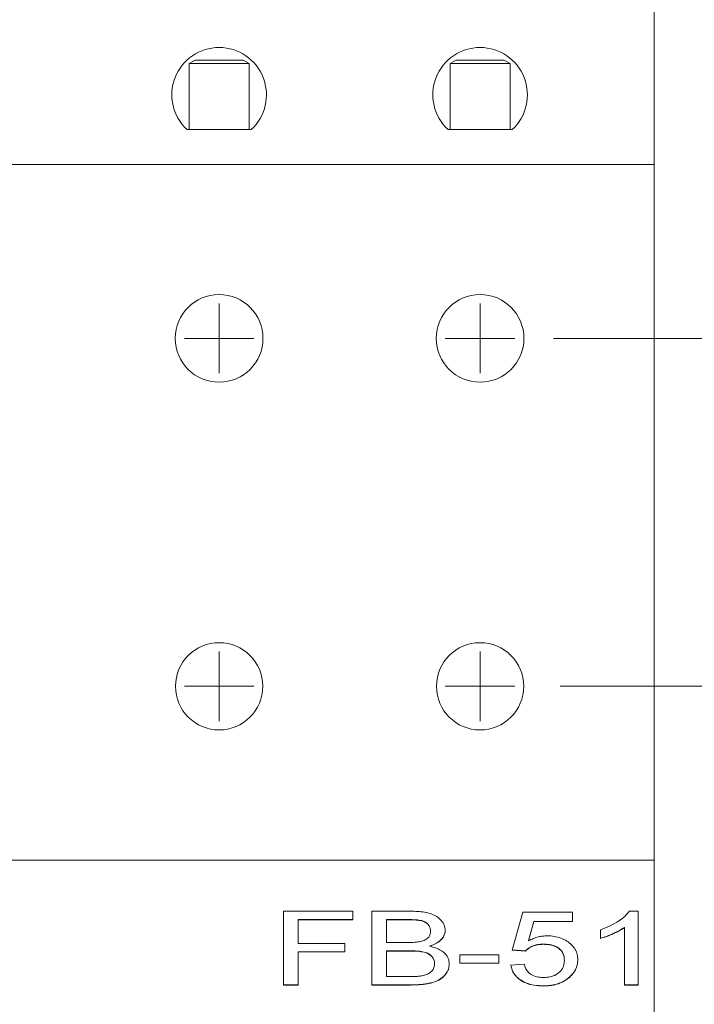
# Model space of a CAD drawing. Header units: inches. Extents: x 0.1 to 14.6, y 0 to 11.3.
# Tile 9 of 16: x 2.2 to 3.2, y 8.2 to 9.7. Entities that reach past the tile are written whole.
import ezdxf

# ---------------------------------------------------------------- set-up
doc = ezdxf.new("R2010")
doc.units = ezdxf.units.IN
doc.header["$LTSCALE"] = 1.333333
doc.header["$MEASUREMENT"] = 0
doc.styles.add('SLDTEXTSTYLE0', font='TXT', dxfattribs={"width": 0.75})
doc.dimstyles.new('SLDDIMSTYLE1', dxfattribs={"dimtxt": 0.111111, "dimasz": 0.166667, "dimexe": 0, "dimexo": 0.0625, "dimgap": 0.027778, "dimtad": 0, "dimtih": 1, "dimtoh": 1, "dimrnd": 1e-09, "dimzin": 4, "dimdsep": 46, "dimtxsty": 'SLDTEXTSTYLE0', "dimsah": 1, "dimcen": 0.09, "dimadec": 0, "dimazin": 1, "dimtfac": 1, "dimtofl": 0, "dimtmove": 0, "dimatfit": 3, "dimfxl": 1, "dimfrac": 2, "dimtolj": 1, "dimtzin": 12, "dimarcsym": 0})
doc.dimstyles.new('SLDDIMSTYLE2', dxfattribs={"dimtxt": 0.111111, "dimasz": 0.166667, "dimexe": 0, "dimexo": 0.0625, "dimgap": 0.027778, "dimtad": 0, "dimtih": 1, "dimtoh": 1, "dimrnd": 1e-09, "dimzin": 0, "dimdsep": 46, "dimtxsty": 'SLDTEXTSTYLE0', "dimsah": 1, "dimcen": 0.09, "dimadec": 0, "dimazin": 0, "dimtfac": 1, "dimtmove": 0, "dimatfit": 0, "dimfxl": 1, "dimfrac": 2, "dimtolj": 1, "dimtzin": 12, "dimarcsym": 0})
doc.dimstyles.new('SLDDIMSTYLE3', dxfattribs={"dimtxt": 0.111111, "dimasz": 0.166667, "dimexe": 0, "dimexo": 0.0625, "dimgap": 0.027778, "dimtad": 0, "dimtih": 1, "dimtoh": 1, "dimrnd": 1e-09, "dimzin": 12, "dimdsep": 46, "dimtxsty": 'SLDTEXTSTYLE0', "dimsah": 1, "dimcen": 0.09, "dimadec": 0, "dimazin": 3, "dimtfac": 1, "dimtofl": 0, "dimtmove": 0, "dimatfit": 3, "dimfxl": 1, "dimfrac": 2, "dimtolj": 1, "dimtzin": 12, "dimarcsym": 0})
doc.dimstyles.new('SLDDIMSTYLE6', dxfattribs={"dimtxt": 0.111111, "dimasz": 0.166667, "dimexe": 0, "dimexo": 0.0625, "dimgap": 0.027778, "dimtad": 0, "dimtih": 1, "dimtoh": 1, "dimrnd": 1e-09, "dimdsep": 46, "dimtxsty": 'SLDTEXTSTYLE0', "dimsah": 1, "dimcen": 0, "dimadec": 0, "dimazin": 2, "dimtfac": 1, "dimtofl": 0, "dimtmove": 0, "dimatfit": 3, "dimfxl": 1, "dimfrac": 2, "dimtolj": 1, "dimtzin": 12, "dimarcsym": 0})

# ---------------------------------------------------------------- blocks, each defined once
blk = doc.blocks.new('_D_2')
at = {"color": 7, "linetype": 'Continuous', "lineweight": 18}
for p, q in [((3.6328, 9.2042), (3.6328, 9.5375)), ((2.9632, 9.2042), (3.7261, 9.2042)), ((3.3503, 8.9542), (3.3165, 8.9542)), ((3.3165, 8.9542), (3.3165, 8.7776)), ((3.9153, 8.9542), (3.9491, 8.9542)), ((3.9491, 8.9542), (3.9491, 8.7776)), ((3.3165, 8.7776), (3.3503, 8.7776)), ((3.9491, 8.7776), (3.9153, 8.7776)), ((2.9728, 8.7042), (3.7261, 8.7042)), ((3.6328, 8.7042), (3.6328, 8.3709))]:
    blk.add_line(p, q, dxfattribs=at)
for points in [[(3.6328, 9.2042), (3.6595, 9.3709), (3.6061, 9.3709)], [(3.6328, 8.7042), (3.6061, 8.5375), (3.6595, 8.5375)]]:
    blk.add_solid(points, dxfattribs=at)
at = {"color": 7, "linetype": 'Continuous', "lineweight": 18, "char_height": 0.11111, "attachment_point": 1, "style": 'SLDTEXTSTYLE0'}
for s, insert in [('0.50in', (3.4292, 9.1199)), ('12.7mm', (3.3503, 8.9209))]:
    blk.add_mtext(s, dxfattribs=dict(at, insert=insert))
blk = doc.blocks.new('_D_3')
at = {"color": 7, "linetype": 'Continuous', "lineweight": 18}
for p, q in [((2.6995, 9.9492), (4.671, 9.9492)), ((4.5777, 9.9492), (4.5777, 9.1533)), ((4.2952, 8.9542), (4.2614, 8.9542)), ((4.2614, 8.9542), (4.2614, 8.7776)), ((4.8602, 8.9542), (4.894, 8.9542)), ((4.894, 8.9542), (4.894, 8.7776)), ((4.2614, 8.7776), (4.2952, 8.7776)), ((4.894, 8.7776), (4.8602, 8.7776)), ((4.5777, 7.9592), (4.5777, 8.7551)), ((2.6995, 7.9592), (4.671, 7.9592))]:
    blk.add_line(p, q, dxfattribs=at)
for points in [[(4.5777, 9.9492), (4.551, 9.7825), (4.6043, 9.7825)], [(4.5777, 7.9592), (4.6043, 8.1259), (4.551, 8.1259)]]:
    blk.add_solid(points, dxfattribs=at)
at = {"color": 7, "linetype": 'Continuous', "lineweight": 18, "char_height": 0.11111, "attachment_point": 1, "style": 'SLDTEXTSTYLE0'}
for s, insert in [('1.99in', (4.3741, 9.1199)), ('50.5mm', (4.2952, 8.9209))]:
    blk.add_mtext(s, dxfattribs=dict(at, insert=insert))
blk = doc.blocks.new('_D_4')
at = {"color": 7, "linetype": 'Continuous', "lineweight": 18}
for p, q in [((2.987, 10.2042), (5.6159, 10.2042)), ((5.5226, 10.2042), (5.5226, 9.1533)), ((5.24, 8.9542), (5.2062, 8.9542)), ((5.2062, 8.9542), (5.2062, 8.7776)), ((5.8051, 8.9542), (5.8389, 8.9542)), ((5.8389, 8.9542), (5.8389, 8.7776)), ((5.2062, 8.7776), (5.24, 8.7776)), ((5.8389, 8.7776), (5.8051, 8.7776)), ((5.5226, 7.7042), (5.5226, 8.7551)), ((2.987, 7.7042), (5.6159, 7.7042))]:
    blk.add_line(p, q, dxfattribs=at)
for points in [[(5.5226, 10.2042), (5.4959, 10.0375), (5.5492, 10.0375)], [(5.5226, 7.7042), (5.5492, 7.8709), (5.4959, 7.8709)]]:
    blk.add_solid(points, dxfattribs=at)
at = {"color": 7, "linetype": 'Continuous', "lineweight": 18, "char_height": 0.11111, "attachment_point": 1, "style": 'SLDTEXTSTYLE0'}
for s, insert in [('2.50in', (5.319, 9.1199)), ('63.5mm', (5.24, 8.9209))]:
    blk.add_mtext(s, dxfattribs=dict(at, insert=insert))
blk = doc.blocks.new('_D_7')
at = {"color": 7, "linetype": 'Continuous', "lineweight": 18}
for p, q in [((1.3265, 8.6498), (0.4056, 7.0549)), ((0.4056, 7.0549), (0.6056, 7.0549)), ((0.7149, 7.0301), (0.6811, 7.0301)), ((0.6811, 7.0301), (0.6811, 6.8536)), ((1.1978, 7.0301), (1.2316, 7.0301)), ((1.2316, 7.0301), (1.2316, 6.8536)), ((0.6811, 6.8536), (0.7149, 6.8536)), ((1.2316, 6.8536), (1.1978, 6.8536))]:
    blk.add_line(p, q, dxfattribs=at)
blk.add_solid([(1.3265, 8.6498), (1.2201, 8.5188), (1.2662, 8.4922)], dxfattribs=at)
at = {"color": 7, "linetype": 'Continuous', "lineweight": 18, "attachment_point": 1, "style": 'SLDTEXTSTYLE0'}
for s, insert, char_height in [('0.13in', (0.815, 7.1959), 0.11111), ('%%c', (0.6473, 7.1959), 0.11111), ('3.2mm', (0.7149, 6.9968), 0.11111), ('SLIP FIT HOLES FOR', (0.6473, 6.7978), 0.111111), ('FIBERBENCH ACCESSORIES', (0.6473, 6.6212), 0.111111), ('10 PLACES', (0.6473, 6.4447), 0.11111)]:
    blk.add_mtext(s, dxfattribs=dict(at, insert=insert, char_height=char_height))
blk = doc.blocks.new('SW_CENTERMARKSYMBOL_0')
at = {"color": 0, "linetype": 'Continuous', "lineweight": 0}
for p, q in [((0, 0.5), (0, 0.55)), ((0.375, 0.5), (0.375, 0.55)), ((0.75, 0.5), (0.75, 0.55)), ((1.125, 0.5), (1.125, 0.55)), ((0, 0.5), (-0.05, 0.5)), ((0, 0.5), (0, 0.45)), ((0, 0.5), (0.05, 0.5)), ((0.375, 0.5), (0.325, 0.5)), ((0.375, 0.5), (0.375, 0.45)), ((0.375, 0.5), (0.425, 0.5)), ((0.75, 0.5), (0.7, 0.5)), ((0.75, 0.5), (0.75, 0.45)), ((0.75, 0.5), (0.8, 0.5)), ((1.125, 0.5), (1.075, 0.5)), ((1.125, 0.5), (1.125, 0.45)), ((1.125, 0.5), (1.175, 0.5)), ((0, 0), (0, 0.05)), ((0.375, 0), (0.375, 0.05)), ((0.75, 0), (0.75, 0.05)), ((1.125, 0), (1.125, 0.05)), ((0, 0), (-0.05, 0)), ((0, 0), (0, -0.05)), ((0, 0), (0.05, 0)), ((0.375, 0), (0.325, 0)), ((0.375, 0), (0.375, -0.05)), ((0.375, 0), (0.425, 0)), ((0.75, 0), (0.7, 0)), ((0.75, 0), (0.75, -0.05)), ((0.75, 0), (0.8, 0)), ((1.125, 0), (1.075, 0)), ((1.125, 0), (1.125, -0.05)), ((1.125, 0), (1.175, 0))]:
    blk.add_line(p, q, dxfattribs=at)
blk = doc.blocks.new('SW_CENTERMARKSYMBOL_3')
at = {"color": 0, "linetype": 'Continuous', "lineweight": 0}
for p, q in [((0, 0), (0, 0.05)), ((0.375, 0), (0.375, 0.05)), ((0.75, 0), (0.75, 0.05)), ((1.125, 0), (1.125, 0.05)), ((1.5, 0), (1.5, 0.05)), ((0, 0), (-0.05, 0)), ((0, 0), (0, -0.05)), ((0, 0), (0.05, 0)), ((0.375, 0), (0.325, 0)), ((0.375, 0), (0.375, -0.05)), ((0.375, 0), (0.425, 0)), ((0.75, 0), (0.7, 0)), ((0.75, 0), (0.75, -0.05)), ((0.75, 0), (0.8, 0)), ((1.125, 0), (1.075, 0)), ((1.125, 0), (1.125, -0.05)), ((1.125, 0), (1.175, 0)), ((1.5, 0), (1.45, 0)), ((1.5, 0), (1.5, -0.05)), ((1.5, 0), (1.55, 0))]:
    blk.add_line(p, q, dxfattribs=at)

msp = doc.modelspace()

# ---------------------------------------------------------------- linework, layer by layer
at = {"color": 7, "linetype": 'Continuous', "lineweight": 18}
for p, q in [((3.1079, 9.7042), (3.1079, 9.4542)), ((2.4485, 9.6042), (2.4399, 9.5992)), ((2.4399, 9.5992), (2.4399, 9.5042)), ((2.5259, 9.5992), (2.4399, 9.5992)), ((2.4485, 9.6042), (2.5172, 9.6042)), ((2.5259, 9.5992), (2.5172, 9.6042)), ((2.5259, 9.5042), (2.5259, 9.5992)), ((2.8235, 9.6042), (2.8149, 9.5992)), ((2.8149, 9.5992), (2.8149, 9.5042)), ((2.9009, 9.5992), (2.8149, 9.5992)), ((2.8235, 9.6042), (2.8922, 9.6042)), ((2.9009, 9.5992), (2.8922, 9.6042)), ((2.9009, 9.5042), (2.9009, 9.5992)), ((2.5289, 9.5042), (2.4368, 9.5042)), ((2.9039, 9.5042), (2.8118, 9.5042)), ((1.1079, 9.4542), (3.1079, 9.4542)), ((3.1079, 9.4542), (3.1079, 8.4542)), ((1.1079, 8.4542), (3.1079, 8.4542)), ((3.1079, 8.4542), (3.1079, 8.2042)), ((2.5752, 8.381), (2.6752, 8.381)), ((2.5752, 8.2749), (2.5752, 8.381)), ((2.6752, 8.381), (2.6752, 8.3687)), ((2.7021, 8.381), (2.7582, 8.381)), ((2.7021, 8.2749), (2.7021, 8.381)), ((2.904, 8.3252), (2.9194, 8.3796)), ((2.9194, 8.3796), (2.9905, 8.3796)), ((2.9905, 8.3796), (2.9905, 8.366)), ((3.0724, 8.381), (3.0848, 8.381)), ((3.0848, 8.381), (3.0848, 8.2749)), ((2.6752, 8.369), (2.5963, 8.369)), ((2.5963, 8.369), (2.5963, 8.3687)), ((2.5963, 8.3687), (2.5963, 8.3347)), ((2.6752, 8.3687), (2.5963, 8.3687)), ((2.7518, 8.369), (2.7232, 8.369)), ((2.7232, 8.369), (2.7232, 8.3687)), ((2.7232, 8.3687), (2.7232, 8.3361)), ((2.7518, 8.3687), (2.7232, 8.3687)), ((2.7518, 8.369), (2.7518, 8.3687)), ((2.9351, 8.3663), (2.9275, 8.3388)), ((2.9351, 8.366), (2.9275, 8.3385)), ((2.9905, 8.3663), (2.9351, 8.3663)), ((2.9351, 8.3663), (2.9351, 8.366)), ((2.9905, 8.366), (2.9351, 8.366)), ((2.7867, 8.3524), (2.7867, 8.3521)), ((3.0309, 8.3419), (3.0309, 8.3544)), ((3.0655, 8.3578), (3.0655, 8.3575)), ((3.0655, 8.2749), (3.0655, 8.3575)), ((2.5963, 8.3347), (2.6636, 8.3347)), ((2.6636, 8.3347), (2.6636, 8.3225)), ((2.7232, 8.3361), (2.7542, 8.3361)), ((2.9275, 8.3388), (2.9275, 8.3385)), ((2.6636, 8.3228), (2.5963, 8.3228)), ((2.5963, 8.3228), (2.5963, 8.3225)), ((2.6636, 8.3225), (2.5963, 8.3225)), ((2.5963, 8.3225), (2.5963, 8.2749)), ((2.7563, 8.3241), (2.7232, 8.3241)), ((2.7232, 8.3241), (2.7232, 8.3238)), ((2.7232, 8.3238), (2.7232, 8.2871)), ((2.7563, 8.3238), (2.7232, 8.3238)), ((2.7563, 8.3241), (2.7563, 8.3238)), ((2.7853, 8.3309), (2.7853, 8.3306)), ((2.9232, 8.3238), (2.904, 8.3252)), ((2.9232, 8.3241), (2.9041, 8.3255)), ((2.9232, 8.3241), (2.9232, 8.3238)), ((2.9489, 8.3336), (2.9489, 8.3334)), ((2.829, 8.3184), (2.8848, 8.3184)), ((2.829, 8.3062), (2.829, 8.3184)), ((2.8848, 8.3064), (2.829, 8.3064)), ((2.8848, 8.3062), (2.829, 8.3062)), ((2.8848, 8.3184), (2.8848, 8.3062)), ((2.979, 8.3107), (2.979, 8.3105)), ((2.7925, 8.3058), (2.7925, 8.3055)), ((2.9021, 8.3035), (2.9213, 8.3048)), ((2.7232, 8.2871), (2.7587, 8.2871)), ((2.9868, 8.2867), (2.9868, 8.2864)), ((2.5963, 8.2752), (2.5752, 8.2752)), ((2.5963, 8.2749), (2.5752, 8.2749)), ((2.7584, 8.2752), (2.7021, 8.2752)), ((2.7584, 8.2749), (2.7021, 8.2749)), ((2.7584, 8.2752), (2.7584, 8.2749)), ((2.9487, 8.2738), (2.9487, 8.2735)), ((3.0848, 8.2752), (3.0655, 8.2752)), ((3.0848, 8.2749), (3.0655, 8.2749))]:
    msp.add_line(p, q, dxfattribs=at)
for centre, radius in [((2.4829, 9.2042), 0.063), ((2.8579, 9.2042), 0.063), ((2.4829, 8.7042), 0.0627), ((2.8579, 8.7042), 0.0627)]:
    msp.add_circle(centre, radius, dxfattribs=at)
for centre in [(2.4829, 9.5542), (2.8579, 9.5542)]:
    msp.add_arc(centre, 0.068, 312.6679, 227.3321, dxfattribs=at)
for points, knots in [([(2.7582, 8.381), (2.7616, 8.3809), (2.7682, 8.3808), (2.7781, 8.3797), (2.7875, 8.3774), (2.7961, 8.3734), (2.8024, 8.3676), (2.807, 8.3609), (2.8076, 8.3559), (2.8079, 8.3535)], [0, 0, 0, 0, 0.1401993, 0.280328, 0.4203307, 0.5602822, 0.7068446, 0.85346, 1, 1, 1, 1]), ([(3.0309, 8.3544), (3.0356, 8.3562), (3.045, 8.3598), (3.0565, 8.3664), (3.0661, 8.3733), (3.0703, 8.3784), (3.0724, 8.381)], [0, 0, 0, 0, 0.280091, 0.560126, 0.78017, 1, 1, 1, 1]), ([(2.7867, 8.3524), (2.7866, 8.3539), (2.7864, 8.3567), (2.7843, 8.3608), (2.781, 8.3645), (2.7754, 8.3674), (2.768, 8.3685), (2.7599, 8.369), (2.7545, 8.369), (2.7518, 8.369)], [0, 0, 0, 0, 0.125113, 0.250147, 0.375091, 0.499755, 0.666077, 0.833021, 1, 1, 1, 1]), ([(2.7867, 8.3521), (2.7866, 8.3536), (2.7864, 8.3565), (2.7843, 8.3606), (2.781, 8.3642), (2.7754, 8.3671), (2.768, 8.3682), (2.7599, 8.3687), (2.7545, 8.3687), (2.7518, 8.3687)], [0, 0, 0, 0, 0.125114, 0.250148, 0.375091, 0.499755, 0.666077, 0.833021, 1, 1, 1, 1]), ([(2.7722, 8.3373), (2.7746, 8.338), (2.7794, 8.3394), (2.7841, 8.3434), (2.7864, 8.3479), (2.7866, 8.3507), (2.7867, 8.3521)], [0, 0, 0, 0, 0.2798713, 0.5590684, 0.7793597, 1, 1, 1, 1]), ([(2.8079, 8.3537), (2.8077, 8.3519), (2.8073, 8.3482), (2.8045, 8.3431), (2.7999, 8.3382), (2.7935, 8.3339), (2.7881, 8.3319), (2.7853, 8.3309)], [0, 0, 0, 0, 0.186601, 0.373298, 0.560005, 0.779921, 1, 1, 1, 1]), ([(2.8079, 8.3535), (2.8077, 8.3516), (2.8073, 8.348), (2.8045, 8.3428), (2.7999, 8.3379), (2.7935, 8.3337), (2.7881, 8.3317), (2.7853, 8.3306)], [0, 0, 0, 0, 0.186601, 0.373298, 0.560005, 0.779921, 1, 1, 1, 1]), ([(3.0655, 8.3578), (3.0627, 8.356), (3.057, 8.3523), (3.0479, 8.3483), (3.0393, 8.3447), (3.0337, 8.343), (3.0309, 8.3422)], [0, 0, 0, 0, 0.279899, 0.5599168, 0.7799847, 1, 1, 1, 1]), ([(3.0655, 8.3575), (3.0627, 8.3557), (3.057, 8.3521), (3.0479, 8.348), (3.0393, 8.3445), (3.0337, 8.3428), (3.0309, 8.3419)], [0, 0, 0, 0, 0.279898, 0.559917, 0.779984, 1, 1, 1, 1]), ([(2.7542, 8.3361), (2.7576, 8.3361), (2.7636, 8.3361), (2.7696, 8.337), (2.7722, 8.3373)], [0, 0, 0, 0, 0.560392, 1, 1, 1, 1]), ([(2.9275, 8.3385), (2.9297, 8.3397), (2.9341, 8.3419), (2.941, 8.3441), (2.9478, 8.3454), (2.9521, 8.3455), (2.9542, 8.3456)], [0, 0, 0, 0, 0.280059, 0.55999, 0.780026, 1, 1, 1, 1]), ([(2.9542, 8.3456), (2.9576, 8.3455), (2.9645, 8.3452), (2.9742, 8.3426), (2.9826, 8.3383), (2.9897, 8.3328), (2.9948, 8.3262), (2.9978, 8.3189), (2.9981, 8.3138), (2.9982, 8.3113)], [0, 0, 0, 0, 0.139985, 0.279899, 0.419866, 0.559898, 0.706506, 0.853208, 1, 1, 1, 1]), ([(2.7925, 8.3058), (2.7924, 8.3073), (2.7922, 8.3103), (2.79, 8.3146), (2.7864, 8.3184), (2.7808, 8.3216), (2.7733, 8.3233), (2.7648, 8.324), (2.7591, 8.3241), (2.7563, 8.3241)], [0, 0, 0, 0, 0.1250537, 0.2500364, 0.3750028, 0.4998327, 0.666226, 0.8330913, 1, 1, 1, 1]), ([(2.7925, 8.3055), (2.7924, 8.307), (2.7922, 8.31), (2.79, 8.3143), (2.7864, 8.3181), (2.7808, 8.3213), (2.7733, 8.323), (2.7648, 8.3238), (2.7591, 8.3238), (2.7563, 8.3238)], [0, 0, 0, 0, 0.125054, 0.250037, 0.375003, 0.499833, 0.666226, 0.833091, 1, 1, 1, 1]), ([(2.7853, 8.3306), (2.7883, 8.3299), (2.7941, 8.3285), (2.8018, 8.3249), (2.8083, 8.3197), (2.8129, 8.313), (2.8134, 8.3078), (2.8136, 8.3053)], [0, 0, 0, 0, 0.186949, 0.373676, 0.560358, 0.780053, 1, 1, 1, 1]), ([(2.9489, 8.3336), (2.9461, 8.3336), (2.9404, 8.3334), (2.933, 8.3311), (2.9272, 8.3279), (2.9246, 8.3254), (2.9232, 8.3241)], [0, 0, 0, 0, 0.280174, 0.559662, 0.779866, 1, 1, 1, 1]), ([(2.9489, 8.3334), (2.9461, 8.3333), (2.9404, 8.3331), (2.933, 8.3308), (2.9272, 8.3277), (2.9246, 8.3251), (2.9232, 8.3238)], [0, 0, 0, 0, 0.280174, 0.559662, 0.779867, 1, 1, 1, 1]), ([(2.979, 8.3107), (2.9789, 8.313), (2.9786, 8.3174), (2.9756, 8.3238), (2.9703, 8.3288), (2.9634, 8.3319), (2.9563, 8.3334), (2.9514, 8.3336), (2.9489, 8.3336)], [0, 0, 0, 0, 0.186865, 0.373439, 0.559736, 0.706334, 0.853085, 1, 1, 1, 1]), ([(2.979, 8.3105), (2.9789, 8.3127), (2.9786, 8.3171), (2.9756, 8.3235), (2.9703, 8.3286), (2.9634, 8.3317), (2.9563, 8.3332), (2.9514, 8.3333), (2.9489, 8.3334)], [0, 0, 0, 0, 0.1868646, 0.3734385, 0.5597363, 0.7063335, 0.8530848, 1, 1, 1, 1]), ([(2.9488, 8.2858), (2.9521, 8.2859), (2.9586, 8.2862), (2.9674, 8.2895), (2.9743, 8.2951), (2.9784, 8.3024), (2.9788, 8.3078), (2.979, 8.3105)], [0, 0, 0, 0, 0.186797, 0.373141, 0.559655, 0.779587, 1, 1, 1, 1]), ([(2.9982, 8.3115), (2.9981, 8.3091), (2.9978, 8.3041), (2.9953, 8.2973), (2.9916, 8.2915), (2.9884, 8.2883), (2.9868, 8.2867)], [0, 0, 0, 0, 0.2800007, 0.559919, 0.7799923, 1, 1, 1, 1]), ([(2.9982, 8.3113), (2.9981, 8.3088), (2.9978, 8.3038), (2.9953, 8.2971), (2.9916, 8.2912), (2.9884, 8.288), (2.9868, 8.2864)], [0, 0, 0, 0, 0.2800019, 0.5599187, 0.7799931, 1, 1, 1, 1]), ([(2.8136, 8.3056), (2.8134, 8.3029), (2.8129, 8.2977), (2.8085, 8.2903), (2.8021, 8.2838), (2.7926, 8.2792), (2.7817, 8.2766), (2.7701, 8.2754), (2.7623, 8.2752), (2.7584, 8.2752)], [0, 0, 0, 0, 0.139993, 0.279967, 0.419847, 0.559557, 0.706251, 0.853096, 1, 1, 1, 1]), ([(2.8136, 8.3053), (2.8134, 8.3026), (2.8129, 8.2974), (2.8085, 8.29), (2.8021, 8.2835), (2.7926, 8.2789), (2.7817, 8.2763), (2.7701, 8.2751), (2.7623, 8.275), (2.7584, 8.2749)], [0, 0, 0, 0, 0.139993, 0.279967, 0.419848, 0.559557, 0.706251, 0.853096, 1, 1, 1, 1]), ([(2.7716, 8.2876), (2.7737, 8.288), (2.7781, 8.2887), (2.7841, 8.2911), (2.7888, 8.2949), (2.792, 8.2999), (2.7923, 8.3036), (2.7925, 8.3055)], [0, 0, 0, 0, 0.1869499, 0.3735417, 0.5600469, 0.7799172, 1, 1, 1, 1]), ([(2.9487, 8.2738), (2.9443, 8.274), (2.9356, 8.2743), (2.9233, 8.2778), (2.9138, 8.2832), (2.9074, 8.2898), (2.9035, 8.2965), (2.9026, 8.3013), (2.9021, 8.3037)], [0, 0, 0, 0, 0.186766, 0.373225, 0.559663, 0.706386, 0.85314, 1, 1, 1, 1]), ([(2.9487, 8.2735), (2.9443, 8.2737), (2.9356, 8.274), (2.9233, 8.2775), (2.9138, 8.283), (2.9074, 8.2895), (2.9035, 8.2963), (2.9026, 8.3011), (2.9021, 8.3035)], [0, 0, 0, 0, 0.186766, 0.373225, 0.559663, 0.706386, 0.853141, 1, 1, 1, 1]), ([(2.9213, 8.3048), (2.9218, 8.303), (2.9228, 8.2993), (2.926, 8.2941), (2.9313, 8.2894), (2.9394, 8.2862), (2.9457, 8.2859), (2.9488, 8.2858)], [0, 0, 0, 0, 0.187138, 0.374092, 0.560703, 0.780011, 1, 1, 1, 1]), ([(2.7587, 8.2871), (2.7611, 8.2871), (2.7654, 8.2871), (2.7697, 8.2875), (2.7716, 8.2876)], [0, 0, 0, 0, 0.560102, 1, 1, 1, 1]), ([(2.9868, 8.2867), (2.9841, 8.2845), (2.9787, 8.2801), (2.9685, 8.2761), (2.9583, 8.2741), (2.9519, 8.2739), (2.9487, 8.2738)], [0, 0, 0, 0, 0.279893, 0.559686, 0.779824, 1, 1, 1, 1]), ([(2.9868, 8.2864), (2.9841, 8.2842), (2.9787, 8.2799), (2.9685, 8.2759), (2.9583, 8.2738), (2.9519, 8.2736), (2.9487, 8.2735)], [0, 0, 0, 0, 0.279893, 0.559686, 0.779824, 1, 1, 1, 1])]:
    msp.add_open_spline(points, degree=3, knots=knots, dxfattribs=at)

# ---------------------------------------------------------------- block references
at = {"color": 7, "linetype": 'Continuous', "lineweight": 0}
for name, p in [('SW_CENTERMARKSYMBOL_0', (1.7329, 8.7042)), ('SW_CENTERMARKSYMBOL_3', (1.3579, 8.7042))]:
    msp.add_blockref(name, p, dxfattribs=at)

# ---------------------------------------------------------------- dimensions: what is measured, and where the dimension line sits
at = {"color": 7, "linetype": 'Continuous', "lineweight": 18}
for base, p1, p2, dimstyle, picture, middle in [((5.5226, 10.2042), (2.9204, 7.7042), (2.9204, 10.2042), 'SLDDIMSTYLE1', '_D_4', (5.5226, 8.9542)), ((4.5777, 9.9492), (2.6329, 7.9592), (2.6329, 9.9492), 'SLDDIMSTYLE3', '_D_3', (4.5777, 8.9542)), ((3.6328, 9.2042), (2.8579, 8.7042), (1.3579, 9.2042), 'SLDDIMSTYLE2', '_D_2', (3.6328, 8.9542))]:
    dim = msp.add_linear_dim(base=base, p1=p1, p2=p2, angle=90, dimstyle=dimstyle, dxfattribs=at)
    dim.commit()
    dim.dimension.update_dxf_attribs({"geometry": picture, "text_midpoint": middle, "dimtype": 160})
dim = msp.add_diameter_dim_2p(p1=(1.3892, 8.7585), p2=(1.3265, 8.6498), text='<>\\PSLIP FIT HOLES FOR\\PFIBERBENCH ACCESSORIES\\P10 PLACES\\P', dimstyle='SLDDIMSTYLE6', dxfattribs=at)
dim.commit()
dim.dimension.update_dxf_attribs({"geometry": '_D_7', "text_midpoint": (1.587, 7.1126), "dimtype": 163})

doc.saveas('drawing.dxf')
